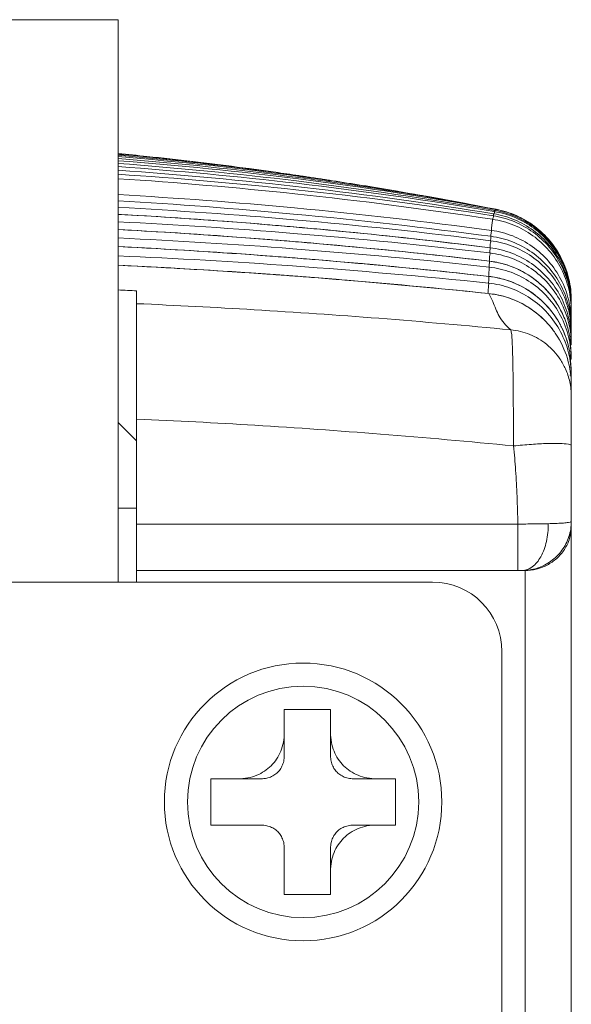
# Model space of a CAD drawing. Header units: millimetres. Extents: x 0 to 420, y 0 to 297.
# Tile 7 of 21: x 93 to 105, y 191 to 212. Entities that reach past the tile are written whole.
import ezdxf

# ---------------------------------------------------------------- set-up
doc = ezdxf.new("R2010")
doc.units = ezdxf.units.MM
doc.layers.add('Line', color=3, linetype='CONTINUOUS', lineweight=25)

msp = doc.modelspace()

# ---------------------------------------------------------------- linework, layer by layer
at = {"layer": 'Line', "color": 7, "linetype": 'Continuous', "lineweight": 0}
for p, q in [((95.618, 212.254), (83.218, 212.254)), ((95.618, 200.104), (95.618, 212.254)), ((103.662, 207.326), (103.663, 207.326)), ((103.648, 207.037), (103.648, 207.038)), ((103.634, 206.708), (103.635, 206.708)), ((96.018, 200.104), (96.018, 206.397)), ((103.633, 206.337), (103.634, 206.337)), ((105.418, 206.139), (105.412, 206.139)), ((105.418, 206.044), (105.38, 206.044)), ((105.418, 206.044), (105.418, 206.086)), ((105.418, 205.721), (105.418, 205.963)), ((105.418, 205.721), (105.402, 205.721)), ((105.418, 205.496), (105.399, 205.496)), ((105.418, 205.496), (105.418, 205.588)), ((105.418, 205.045), (105.385, 205.408)), ((105.418, 205.229), (105.418, 205.337)), ((105.418, 204.713), (105.386, 205.072)), ((105.418, 205.229), (105.402, 205.229)), ((105.418, 204.922), (105.376, 204.922)), ((105.418, 204.922), (105.418, 205.045)), ((105.292, 204.709), (105.292, 204.708)), ((105.418, 93.372), (105.418, 204.713)), ((105.418, 204.574), (105.387, 204.574)), ((96.018, 203.154), (95.618, 203.555)), ((95.618, 201.704), (96.018, 201.704)), ((104.264, 201.354), (96.018, 201.354)), ((104.264, 200.354), (104.264, 201.354)), ((104.418, 200.354), (96.018, 200.354)), ((104.418, 98.354), (104.418, 200.354)), ((76.418, 200.104), (102.418, 200.104)), ((103.918, 100.104), (103.918, 198.604)), ((99.211, 196.354), (99.211, 197.354)), ((100.211, 197.354), (99.211, 197.354)), ((100.211, 196.354), (100.211, 197.354)), ((97.621, 195.854), (97.621, 194.854)), ((98.711, 195.854), (97.621, 195.854)), ((101.618, 195.854), (100.711, 195.854)), ((101.618, 194.854), (101.618, 195.854)), ((97.621, 194.854), (98.711, 194.854)), ((100.711, 194.854), (101.618, 194.854)), ((99.211, 194.354), (99.211, 193.354)), ((100.211, 193.354), (100.211, 194.354)), ((99.211, 193.354), (100.211, 193.354))]:
    msp.add_line(p, q, dxfattribs=at)
for radius in [3, 2.5]:
    msp.add_circle((99.618, 195.354), radius, dxfattribs=at)
msp.add_arc((102.418, 198.604), 1.5, 0, 90, dxfattribs=at)
for points, knots in [([(99.075, 208.951), (98.781, 208.993), (98.167, 209.076), (97.222, 209.193), (96.364, 209.289), (95.826, 209.342), (95.619, 209.362)], [0, 0, 0, 0, 0.889813, 1.860567, 2.854527, 3.481083, 3.481083, 3.481083, 3.481083]), ([(95.619, 209.296), (96.933, 209.188), (98.458, 209.022), (99.976, 208.807), (100.189, 208.776)], [0, 0, 0, 0, 3.954402, 4.599261, 4.599261, 4.599261, 4.599261]), ([(101.443, 208.567), (100.8, 208.668), (98.865, 208.947), (96.92, 209.152), (95.619, 209.256)], [0, 0, 0, 0, 1.95223, 5.865304, 5.865304, 5.865304, 5.865304]), ([(95.619, 209.206), (96.922, 209.107), (99.653, 208.833), (102.366, 208.414), (103.78, 208.155)], [0, 0, 0, 0, 3.919246, 8.231143, 8.231143, 8.231143, 8.231143]), ([(103.764, 208.134), (102.34, 208.384), (99.632, 208.785), (96.907, 209.052), (95.619, 209.148)], [0, 0, 0, 0, 4.33546, 8.209846, 8.209846, 8.209846, 8.209846]), ([(99.697, 208.858), (99.646, 208.865), (98.69, 209.002), (97.732, 209.12), (96.822, 209.213)], [0, 0, 0, 0, 0.154498, 2.896749, 2.896749, 2.896749, 2.896749]), ([(95.619, 209.079), (96.909, 208.988), (99.629, 208.735), (102.335, 208.35), (103.753, 208.11)], [0, 0, 0, 0, 3.877679, 8.193945, 8.193945, 8.193945, 8.193945]), ([(103.739, 208.061), (102.379, 208.282), (99.679, 208.657), (96.964, 208.908), (95.619, 209.002)], [0, 0, 0, 0, 4.132483, 8.176024, 8.176024, 8.176024, 8.176024]), ([(95.619, 208.914), (96.902, 208.83), (99.613, 208.596), (102.311, 208.241), (103.729, 208.019)], [0, 0, 0, 0, 3.85592, 8.161647, 8.161647, 8.161647, 8.161647]), ([(99.075, 208.951), (99.246, 208.927), (99.454, 208.897), (99.661, 208.866), (99.698, 208.86)], [0, 0, 0, 0, 0.5191611, 0.6291125, 0.6291125, 0.6291125, 0.6291125]), ([(103.716, 207.942), (102.295, 208.158), (99.601, 208.504), (96.894, 208.736), (95.619, 208.819)], [0, 0, 0, 0, 4.312454, 8.146504, 8.146504, 8.146504, 8.146504]), ([(95.619, 208.474), (96.891, 208.402), (99.587, 208.2), (102.273, 207.893), (103.689, 207.702)], [0, 0, 0, 0, 3.822955, 8.108493, 8.108493, 8.108493, 8.108493]), ([(102.366, 208.424), (102.217, 208.45), (101.76, 208.531), (101.295, 208.609), (100.98, 208.661), (100.972, 208.662)], [0, 0, 0, 0, 0.454747, 1.390859, 1.413992, 1.413992, 1.413992, 1.413992]), ([(103.679, 207.574), (102.26, 207.762), (99.577, 208.065), (96.885, 208.269), (95.619, 208.343)], [0, 0, 0, 0, 4.292922, 8.097607, 8.097607, 8.097607, 8.097607]), ([(95.619, 208.199), (96.887, 208.131), (99.576, 207.943), (102.257, 207.657), (103.672, 207.479)], [0, 0, 0, 0, 3.809515, 8.086427, 8.086427, 8.086427, 8.086427]), ([(103.663, 207.326), (102.751, 207.44), (100.835, 207.656), (98.152, 207.892), (96.382, 208.007), (95.619, 208.05)], [0, 0, 0, 0, 2.757689, 5.783306, 8.078158, 8.078158, 8.078158, 8.078158]), ([(103.739, 208.061), (103.738, 208.057), (103.735, 208.047), (103.732, 208.033), (103.73, 208.024), (103.729, 208.019)], [0, 0, 0, 0, 0.01374428, 0.02823015, 0.04344892, 0.04344892, 0.04344892, 0.04344892]), ([(105.418, 206.086), (105.418, 206.242), (105.381, 206.556), (105.218, 207), (104.956, 207.394), (104.609, 207.716), (104.197, 207.949), (103.893, 208.036), (103.739, 208.061)], [0, 0, 0, 0, 0.469278, 0.938308, 1.407313, 1.876246, 2.3451, 2.814188, 2.814188, 2.814188, 2.814188]), ([(103.753, 208.11), (103.765, 208.103), (103.754, 208.077), (103.749, 208.062), (103.748, 208.058)], [0, 0, 0, 0, 0.0414854, 0.05219564, 0.05219564, 0.05219564, 0.05219564]), ([(103.764, 208.134), (103.762, 208.131), (103.76, 208.126), (103.757, 208.119), (103.754, 208.113), (103.753, 208.11)], [0, 0, 0, 0, 0.00785354, 0.01650559, 0.02597283, 0.02597283, 0.02597283, 0.02597283]), ([(103.753, 208.11), (103.907, 208.084), (104.209, 207.996), (104.617, 207.762), (104.961, 207.44), (105.22, 207.048), (105.382, 206.606), (105.418, 206.294), (105.418, 206.139)], [0, 0, 0, 0, 0.46712, 0.933606, 1.399932, 1.866108, 2.332252, 2.798557, 2.798557, 2.798557, 2.798557]), ([(105.418, 206.163), (105.418, 206.318), (105.382, 206.629), (105.221, 207.07), (104.964, 207.462), (104.622, 207.783), (104.216, 208.017), (103.916, 208.107), (103.764, 208.134)], [0, 0, 0, 0, 0.46502, 0.929751, 1.394452, 1.859096, 2.3237, 2.788646, 2.788646, 2.788646, 2.788646]), ([(103.792, 208.159), (103.789, 208.159), (103.785, 208.158), (103.782, 208.155), (103.782, 208.154)], [0, 0, 0, 0, 0.00811543, 0.01196902, 0.01196902, 0.01196902, 0.01196902]), ([(105.418, 206.194), (105.418, 206.348), (105.383, 206.655), (105.225, 207.092), (104.973, 207.481), (104.638, 207.802), (104.238, 208.038), (103.943, 208.13), (103.792, 208.159)], [0, 0, 0, 0, 0.460236, 0.920136, 1.379993, 1.839794, 2.29958, 2.759774, 2.759774, 2.759774, 2.759774]), ([(104.131, 208.056), (104.162, 208.045), (104.194, 208.031), (104.226, 208.017), (104.228, 208.016)], [0, 0, 0, 0, 0.0985754, 0.105175, 0.105175, 0.105175, 0.105175]), ([(95.619, 207.887), (96.883, 207.824), (99.567, 207.648), (102.243, 207.381), (103.656, 207.214)], [0, 0, 0, 0, 3.797699, 8.066762, 8.066762, 8.066762, 8.066762]), ([(103.716, 207.942), (103.713, 207.919), (103.706, 207.868), (103.697, 207.788), (103.692, 207.731), (103.689, 207.702)], [0, 0, 0, 0, 0.0715577, 0.1526714, 0.2423453, 0.2423453, 0.2423453, 0.2423453]), ([(105.418, 205.963), (105.418, 206.121), (105.381, 206.437), (105.215, 206.885), (104.948, 207.281), (104.597, 207.603), (104.179, 207.834), (103.872, 207.919), (103.716, 207.942)], [0, 0, 0, 0, 0.473085, 0.945965, 1.418801, 1.891537, 2.364138, 2.837026, 2.837026, 2.837026, 2.837026]), ([(103.729, 208.018), (103.74, 208.009), (103.726, 207.976), (103.722, 207.953), (103.72, 207.941)], [0, 0, 0, 0, 0.04228224, 0.07833011, 0.07833011, 0.07833011, 0.07833011]), ([(103.729, 208.019), (103.884, 207.994), (104.19, 207.909), (104.604, 207.677), (104.953, 207.355), (105.217, 206.96), (105.381, 206.515), (105.418, 206.2), (105.418, 206.044)], [0, 0, 0, 0, 0.471088, 0.941526, 1.411793, 1.881938, 2.352102, 2.822479, 2.822479, 2.822479, 2.822479]), ([(104.544, 207.841), (104.57, 207.823), (104.597, 207.804), (104.624, 207.784), (104.625, 207.783)], [0, 0, 0, 0, 0.09438571, 0.09949489, 0.09949489, 0.09949489, 0.09949489]), ([(103.648, 207.038), (102.737, 207.145), (100.823, 207.348), (98.145, 207.571), (96.38, 207.68), (95.619, 207.72)], [0, 0, 0, 0, 2.753849, 5.773612, 8.059932, 8.059932, 8.059932, 8.059932]), ([(99.915, 207.733), (99.744, 207.748), (99.404, 207.779), (99.065, 207.808), (98.896, 207.822)], [0, 0, 0, 0, 0.515325, 1.023323, 1.023323, 1.023323, 1.023323]), ([(103.689, 207.702), (103.698, 207.69), (103.681, 207.641), (103.68, 207.602), (103.678, 207.574)], [0, 0, 0, 0, 0.0437753, 0.1284054, 0.1284054, 0.1284054, 0.1284054]), ([(103.689, 207.702), (103.847, 207.68), (104.158, 207.599), (104.582, 207.371), (104.94, 207.048), (105.211, 206.65), (105.38, 206.2), (105.418, 205.88), (105.418, 205.721)], [0, 0, 0, 0, 0.477741, 0.954819, 1.431734, 1.908614, 2.385642, 2.862999, 2.862999, 2.862999, 2.862999]), ([(95.619, 207.538), (96.88, 207.479), (99.558, 207.315), (102.23, 207.065), (103.642, 206.909)], [0, 0, 0, 0, 3.787251, 8.049148, 8.049148, 8.049148, 8.049148]), ([(99.896, 207.421), (99.728, 207.435), (99.395, 207.464), (99.061, 207.491), (98.896, 207.504)], [0, 0, 0, 0, 0.505559, 1.003927, 1.003927, 1.003927, 1.003927]), ([(103.672, 207.479), (103.679, 207.466), (103.663, 207.41), (103.664, 207.363), (103.661, 207.327)], [0, 0, 0, 0, 0.0444804, 0.152556, 0.152556, 0.152556, 0.152556]), ([(103.679, 207.574), (103.678, 207.564), (103.676, 207.543), (103.674, 207.511), (103.673, 207.49), (103.672, 207.479)], [0, 0, 0, 0, 0.03101605, 0.06283204, 0.09543086, 0.09543086, 0.09543086, 0.09543086]), ([(103.672, 207.479), (103.831, 207.459), (104.145, 207.38), (104.573, 207.153), (104.934, 206.83), (105.209, 206.431), (105.38, 205.977), (105.418, 205.656), (105.418, 205.496)], [0, 0, 0, 0, 0.480547, 0.96043, 1.440169, 1.91993, 2.399919, 2.880301, 2.880301, 2.880301, 2.880301]), ([(105.418, 205.588), (105.418, 205.748), (105.38, 206.069), (105.209, 206.522), (104.936, 206.921), (104.576, 207.244), (104.15, 207.473), (103.837, 207.553), (103.679, 207.574)], [0, 0, 0, 0, 0.479682, 0.959214, 1.43868, 1.917956, 2.396972, 2.875971, 2.875971, 2.875971, 2.875971]), ([(103.635, 206.708), (102.724, 206.809), (100.812, 207.002), (98.139, 207.212), (96.377, 207.315), (95.619, 207.353)], [0, 0, 0, 0, 2.750195, 5.764706, 8.043568, 8.043568, 8.043568, 8.043568]), ([(103.656, 207.214), (103.663, 207.201), (103.649, 207.146), (103.649, 207.089), (103.646, 207.046), (103.645, 207.038)], [0, 0, 0, 0, 0.0451625, 0.1536749, 0.1766817, 0.1766817, 0.1766817, 0.1766817]), ([(103.662, 207.326), (103.662, 207.314), (103.66, 207.289), (103.658, 207.252), (103.657, 207.227), (103.656, 207.214)], [0, 0, 0, 0, 0.0367863, 0.0741815, 0.1121769, 0.1121769, 0.1121769, 0.1121769]), ([(103.656, 207.214), (103.816, 207.195), (104.133, 207.118), (104.564, 206.893), (104.929, 206.57), (105.206, 206.169), (105.322, 205.865), (105.36, 205.709)], [0, 0, 0, 0, 0.483053, 0.96547, 1.44776, 1.930141, 2.412836, 2.412836, 2.412836, 2.412836]), ([(105.401, 205.602), (105.391, 205.674), (105.348, 205.904), (105.207, 206.276), (104.931, 206.677), (104.567, 207.001), (104.137, 207.228), (103.822, 207.306), (103.662, 207.326)], [0, 0, 0, 0, 0.217803, 0.700227, 1.182556, 1.664633, 2.146367, 2.627985, 2.627985, 2.627985, 2.627985]), ([(95.619, 207.152), (96.877, 207.098), (99.551, 206.944), (102.219, 206.709), (103.629, 206.563)], [0, 0, 0, 0, 3.777982, 8.033299, 8.033299, 8.033299, 8.033299]), ([(99.876, 207.071), (99.712, 207.084), (99.386, 207.111), (99.06, 207.136), (98.898, 207.148)], [0, 0, 0, 0, 0.4942349, 0.9814495, 0.9814495, 0.9814495, 0.9814495]), ([(103.648, 207.037), (103.647, 207.023), (103.646, 206.995), (103.644, 206.952), (103.643, 206.923), (103.642, 206.909)], [0, 0, 0, 0, 0.0422201, 0.0851439, 0.1286786, 0.1286786, 0.1286786, 0.1286786]), ([(105.319, 205.669), (105.284, 205.776), (105.176, 206.03), (104.926, 206.392), (104.559, 206.715), (104.125, 206.941), (103.808, 207.018), (103.648, 207.037)], [0, 0, 0, 0, 0.337568, 0.822517, 1.307142, 1.791333, 2.275306, 2.275306, 2.275306, 2.275306]), ([(103.634, 206.337), (102.722, 206.433), (100.81, 206.616), (98.137, 206.815), (96.376, 206.913), (95.619, 206.949)], [0, 0, 0, 0, 2.750363, 5.763807, 8.039807, 8.039807, 8.039807, 8.039807]), ([(103.642, 206.909), (103.648, 206.895), (103.636, 206.84), (103.636, 206.776), (103.632, 206.724), (103.63, 206.709)], [0, 0, 0, 0, 0.0458235, 0.1542281, 0.2004677, 0.2004677, 0.2004677, 0.2004677]), ([(103.642, 206.909), (103.803, 206.891), (104.121, 206.816), (104.556, 206.591), (104.924, 206.269), (105.111, 206), (105.187, 205.857)], [0, 0, 0, 0, 0.485298, 0.970012, 1.454616, 1.93939, 1.93939, 1.93939, 1.93939]), ([(105.233, 205.888), (105.153, 206.061), (104.941, 206.388), (104.499, 206.765), (104.144, 206.924), (103.96, 206.976)], [0, 0, 0, 0, 0.574328, 1.148722, 1.721798, 1.721798, 1.721798, 1.721798]), ([(99.862, 206.682), (99.702, 206.695), (99.384, 206.719), (99.066, 206.742), (98.908, 206.753)], [0, 0, 0, 0, 0.4818662, 0.956906, 0.956906, 0.956906, 0.956906]), ([(103.629, 206.563), (103.635, 206.548), (103.624, 206.494), (103.624, 206.421), (103.618, 206.362), (103.616, 206.339)], [0, 0, 0, 0, 0.046466, 0.1547571, 0.2240654, 0.2240654, 0.2240654, 0.2240654]), ([(103.634, 206.708), (103.634, 206.692), (103.633, 206.66), (103.631, 206.611), (103.63, 206.579), (103.629, 206.563)], [0, 0, 0, 0, 0.0477733, 0.0961009, 0.144975, 0.144975, 0.144975, 0.144975]), ([(103.629, 206.563), (103.791, 206.546), (104.111, 206.472), (104.549, 206.249), (104.797, 206.034), (104.905, 205.913)], [0, 0, 0, 0, 0.487325, 0.974121, 1.460831, 1.460831, 1.460831, 1.460831]), ([(105.178, 205.666), (105.103, 205.805), (104.917, 206.069), (104.551, 206.389), (104.115, 206.614), (103.796, 206.69), (103.634, 206.708)], [0, 0, 0, 0, 0.471532, 0.958486, 1.444906, 1.931006, 1.931006, 1.931006, 1.931006]), ([(105.181, 205.661), (105.108, 205.797), (104.908, 206.086), (104.491, 206.439), (104.134, 206.596), (103.949, 206.647)], [0, 0, 0, 0, 0.465124, 1.041836, 1.617074, 1.617074, 1.617074, 1.617074]), ([(105.018, 205.555), (104.924, 205.679), (104.681, 205.934), (104.209, 206.219), (103.827, 206.316), (103.633, 206.337)], [0, 0, 0, 0, 0.464281, 1.046652, 1.629783, 1.629783, 1.629783, 1.629783]), ([(104.108, 205.554), (104.056, 205.599), (103.964, 205.69), (103.856, 205.844), (103.781, 206.003), (103.723, 206.172), (103.667, 206.282), (103.633, 206.337)], [0, 0, 0, 0, 0.2054745, 0.3874618, 0.5585774, 0.7315189, 0.9250408, 0.9250408, 0.9250408, 0.9250408]), ([(105.018, 205.555), (104.986, 205.597), (104.831, 205.787), (104.492, 206.072), (104.036, 206.271), (103.741, 206.326), (103.634, 206.337)], [0, 0, 0, 0, 0.1583, 0.733156, 1.308362, 1.630249, 1.630249, 1.630249, 1.630249]), ([(96.018, 206.119), (96.866, 206.082), (98.612, 205.992), (101.31, 205.807), (103.158, 205.646), (104.108, 205.554)], [0, 0, 0, 0, 2.543852, 5.247093, 8.110051, 8.110051, 8.110051, 8.110051]), ([(104.169, 203.045), (104.168, 203.118), (104.168, 203.265), (104.167, 203.482), (104.166, 203.697), (104.164, 203.906), (104.163, 204.109), (104.161, 204.304), (104.159, 204.489), (104.157, 204.662), (104.154, 204.824), (104.151, 204.972), (104.147, 205.105), (104.143, 205.223), (104.138, 205.323), (104.132, 205.407), (104.126, 205.473), (104.118, 205.52), (104.112, 205.545), (104.108, 205.554)], [0, 0, 0, 0, 0.220084, 0.438471, 0.653458, 0.863402, 1.066697, 1.261794, 1.447209, 1.621538, 1.783464, 1.931772, 2.065351, 2.183213, 2.284494, 2.368471, 2.434581, 2.48247, 2.512165, 2.512165, 2.512165, 2.512165]), ([(104.108, 205.554), (104.249, 205.542), (104.529, 205.475), (104.9, 205.255), (105.15, 204.98), (105.258, 204.784), (105.292, 204.709)], [0, 0, 0, 0, 0.42411, 0.849068, 1.274919, 1.520816, 1.520816, 1.520816, 1.520816]), ([(105.418, 204.36), (105.418, 204.553), (105.361, 204.942), (105.176, 205.334), (105.041, 205.524), (105.018, 205.555)], [0, 0, 0, 0, 0.579768, 1.160285, 1.27868, 1.27868, 1.27868, 1.27868]), ([(105.359, 205.197), (105.32, 205.355), (105.259, 205.514), (105.18, 205.662), (105.178, 205.666)], [0, 0, 0, 0, 0.4875492, 0.5034923, 0.5034923, 0.5034923, 0.5034923]), ([(105.184, 205.514), (105.261, 205.37), (105.379, 205.063), (105.418, 204.737), (105.418, 204.574)], [0, 0, 0, 0, 0.4874801, 0.9755779, 0.9755779, 0.9755779, 0.9755779]), ([(105.385, 205.408), (105.378, 205.448), (105.359, 205.536), (105.334, 205.622), (105.319, 205.669)], [0, 0, 0, 0, 0.1211955, 0.2694674, 0.2694674, 0.2694674, 0.2694674]), ([(105.418, 204.117), (105.418, 204.222), (105.396, 204.426), (105.332, 204.62), (105.292, 204.709)], [0, 0, 0, 0, 0.3154756, 0.6085725, 0.6085725, 0.6085725, 0.6085725]), ([(96.018, 203.626), (96.871, 203.589), (98.631, 203.496), (101.348, 203.305), (103.211, 203.14), (104.169, 203.045)], [0, 0, 0, 0, 2.560952, 5.284752, 8.172043, 8.172043, 8.172043, 8.172043]), ([(104.169, 203.045), (104.297, 203.059), (104.543, 203.081), (104.874, 203.1), (105.157, 203.102), (105.303, 203.091), (105.418, 203.069), (105.418, 203.045)], [0, 0, 0, 0, 0.386697, 0.735462, 1.012317, 1.191184, 1.261668, 1.261668, 1.261668, 1.261668]), ([(104.264, 201.354), (104.258, 201.555), (104.246, 201.943), (104.218, 202.507), (104.188, 202.87), (104.169, 203.045)], [0, 0, 0, 0, 0.601182, 1.165619, 1.693916, 1.693916, 1.693916, 1.693916]), ([(104.264, 201.354), (104.378, 201.357), (104.598, 201.362), (104.817, 201.365), (104.921, 201.366)], [0, 0, 0, 0, 0.344318, 0.6576201, 0.6576201, 0.6576201, 0.6576201]), ([(105.418, 201.413), (105.418, 201.303), (105.383, 201.08), (105.228, 200.78), (104.988, 200.542), (104.687, 200.389), (104.463, 200.354), (104.352, 200.354)], [0, 0, 0, 0, 0.331133, 0.663452, 0.995956, 1.328255, 1.662347, 1.662347, 1.662347, 1.662347]), ([(104.352, 200.354), (104.429, 200.354), (104.603, 200.424), (104.782, 200.663), (104.897, 200.989), (104.922, 201.237), (104.921, 201.366)], [0, 0, 0, 0, 0.232672, 0.520355, 0.871074, 1.2596, 1.2596, 1.2596, 1.2596]), ([(104.418, 200.354), (104.499, 200.354), (104.664, 200.374), (104.899, 200.462), (105.11, 200.608), (105.28, 200.804), (105.392, 201.04), (105.418, 201.213), (105.418, 201.298)], [0, 0, 0, 0, 0.240805, 0.493876, 0.746427, 1.002022, 1.264003, 1.518945, 1.518945, 1.518945, 1.518945]), ([(104.921, 201.366), (104.974, 201.367), (105.075, 201.369), (105.208, 201.377), (105.32, 201.386), (105.375, 201.398), (105.418, 201.405), (105.418, 201.413)], [0, 0, 0, 0, 0.1590185, 0.2995296, 0.40854, 0.4769403, 0.5022091, 0.5022091, 0.5022091, 0.5022091]), ([(98.211, 195.854), (98.282, 195.854), (98.42, 195.867), (98.614, 195.924), (98.786, 196.014), (98.932, 196.133), (99.051, 196.279), (99.141, 196.451), (99.198, 196.645), (99.211, 196.783), (99.211, 196.854)], [0, 0, 0, 0, 0.213294, 0.413355, 0.604086, 0.789988, 0.975858, 1.166521, 1.366523, 1.579792, 1.579792, 1.579792, 1.579792]), ([(100.211, 196.854), (100.211, 196.783), (100.223, 196.645), (100.28, 196.45), (100.37, 196.279), (100.489, 196.133), (100.636, 196.014), (100.807, 195.924), (101.001, 195.867), (101.14, 195.854), (101.211, 195.854)], [0, 0, 0, 0, 0.213294, 0.413355, 0.604086, 0.789988, 0.975858, 1.166521, 1.366523, 1.579792, 1.579792, 1.579792, 1.579792]), ([(99.211, 196.354), (99.211, 196.314), (99.203, 196.235), (99.166, 196.127), (99.108, 196.033), (99.032, 195.957), (98.938, 195.899), (98.829, 195.862), (98.751, 195.854), (98.711, 195.854)], [0, 0, 0, 0, 0.1211772, 0.234086, 0.3417471, 0.4476443, 0.5553521, 0.6683094, 0.7895073, 0.7895073, 0.7895073, 0.7895073]), ([(100.711, 195.854), (100.67, 195.854), (100.592, 195.862), (100.483, 195.899), (100.39, 195.957), (100.313, 196.033), (100.256, 196.127), (100.219, 196.235), (100.211, 196.314), (100.211, 196.354)], [0, 0, 0, 0, 0.1211772, 0.234086, 0.3417471, 0.4476443, 0.5553521, 0.6683094, 0.7895073, 0.7895073, 0.7895073, 0.7895073]), ([(99.211, 194.354), (99.211, 194.395), (99.203, 194.473), (99.166, 194.582), (99.108, 194.675), (99.032, 194.752), (98.938, 194.809), (98.829, 194.846), (98.751, 194.854), (98.711, 194.854)], [0, 0, 0, 0, 0.1211772, 0.234086, 0.3417471, 0.4476443, 0.5553521, 0.6683094, 0.7895073, 0.7895073, 0.7895073, 0.7895073]), ([(101.211, 194.854), (101.14, 194.854), (101.001, 194.842), (100.807, 194.785), (100.636, 194.695), (100.489, 194.576), (100.37, 194.429), (100.28, 194.258), (100.223, 194.063), (100.211, 193.925), (100.211, 193.854)], [0, 0, 0, 0, 0.213294, 0.413355, 0.604086, 0.789988, 0.975858, 1.166521, 1.366523, 1.579792, 1.579792, 1.579792, 1.579792]), ([(100.211, 194.354), (100.211, 194.395), (100.219, 194.473), (100.256, 194.582), (100.313, 194.675), (100.39, 194.752), (100.483, 194.809), (100.592, 194.846), (100.67, 194.854), (100.711, 194.854)], [0, 0, 0, 0, 0.1211772, 0.234086, 0.3417471, 0.4476443, 0.5553521, 0.6683094, 0.7895073, 0.7895073, 0.7895073, 0.7895073])]:
    msp.add_open_spline(points, degree=3, knots=knots, dxfattribs=at)
for points in [[(95.62, 209.348), (95.66, 209.344), (95.701, 209.341), (95.742, 209.337)], [(96.822, 209.213), (96.422, 209.255), (96.021, 209.293), (95.62, 209.327)], [(95.742, 209.337), (96.856, 209.236), (97.968, 209.108), (99.075, 208.951)], [(100.972, 208.662), (100.548, 208.731), (100.123, 208.796), (99.697, 208.858)], [(99.698, 208.86), (99.862, 208.835), (100.026, 208.81), (100.19, 208.784)], [(100.189, 208.776), (100.679, 208.705), (101.168, 208.628), (101.656, 208.546)], [(101.656, 208.547), (101.428, 208.586), (101.2, 208.624), (100.972, 208.662)], [(103.028, 208.3), (102.501, 208.395), (101.972, 208.484), (101.443, 208.567)], [(101.656, 208.546), (101.893, 208.507), (102.129, 208.466), (102.366, 208.424)], [(102.366, 208.424), (102.783, 208.349), (103.2, 208.271), (103.616, 208.189)], [(103.616, 208.192), (103.42, 208.229), (103.224, 208.265), (103.028, 208.3)], [(98.896, 207.822), (97.805, 207.913), (96.712, 207.989), (95.619, 208.049)], [(103.792, 208.159), (103.733, 208.17), (103.675, 208.181), (103.616, 208.192)], [(103.78, 208.155), (103.9, 208.133), (104.018, 208.1), (104.131, 208.056)], [(103.78, 208.155), (103.789, 208.152), (103.786, 208.136), (103.783, 208.128)], [(104.228, 208.016), (104.339, 207.968), (104.445, 207.908), (104.544, 207.841)], [(98.896, 207.504), (97.804, 207.59), (96.712, 207.662), (95.619, 207.719)], [(103.662, 207.326), (102.416, 207.482), (101.166, 207.617), (99.915, 207.733)], [(104.625, 207.783), (104.723, 207.709), (104.814, 207.625), (104.897, 207.535)], [(103.648, 207.037), (102.399, 207.184), (101.148, 207.312), (99.896, 207.421)], [(104.897, 207.535), (104.918, 207.512), (104.938, 207.488), (104.958, 207.464)], [(104.958, 207.464), (105.039, 207.367), (105.11, 207.262), (105.171, 207.151)], [(98.898, 207.148), (97.806, 207.229), (96.713, 207.298), (95.619, 207.352)], [(103.634, 206.708), (102.384, 206.846), (101.131, 206.968), (99.876, 207.071)], [(103.96, 206.976), (103.858, 207.004), (103.754, 207.025), (103.648, 207.037)], [(105.171, 207.151), (105.184, 207.127), (105.197, 207.103), (105.209, 207.079)], [(105.209, 207.079), (105.27, 206.957), (105.318, 206.828), (105.353, 206.697)], [(98.908, 206.753), (97.812, 206.831), (96.716, 206.897), (95.619, 206.949)], [(103.633, 206.337), (102.378, 206.469), (101.121, 206.584), (99.862, 206.682)], [(103.949, 206.647), (103.846, 206.676), (103.741, 206.696), (103.635, 206.708)], [(105.353, 206.697), (105.357, 206.68), (105.361, 206.663), (105.365, 206.646)], [(105.365, 206.646), (105.4, 206.496), (105.418, 206.341), (105.418, 206.188)], [(95.619, 206.415), (95.752, 206.409), (95.885, 206.403), (96.018, 206.397)], [(104.905, 205.913), (105.014, 205.792), (105.108, 205.657), (105.184, 205.514)], [(105.187, 205.857), (105.262, 205.714), (105.321, 205.561), (105.36, 205.404)], [(105.324, 205.653), (105.299, 205.733), (105.268, 205.811), (105.233, 205.888)], [(105.36, 205.709), (105.369, 205.673), (105.377, 205.637), (105.384, 205.6)], [(105.231, 205.56), (105.215, 205.594), (105.198, 205.628), (105.181, 205.661)], [(105.386, 205.072), (105.356, 205.24), (105.303, 205.405), (105.231, 205.56)], [(105.385, 205.408), (105.37, 205.491), (105.35, 205.573), (105.324, 205.653)], [(105.384, 205.6), (105.407, 205.478), (105.418, 205.354), (105.418, 205.229)], [(105.418, 205.337), (105.418, 205.425), (105.412, 205.514), (105.401, 205.602)], [(105.36, 205.404), (105.399, 205.247), (105.418, 205.084), (105.418, 204.922)], [(105.386, 205.072), (105.378, 205.114), (105.369, 205.156), (105.359, 205.197)]]:
    msp.add_open_spline(points, degree=3, dxfattribs=at)

doc.saveas('drawing.dxf')
